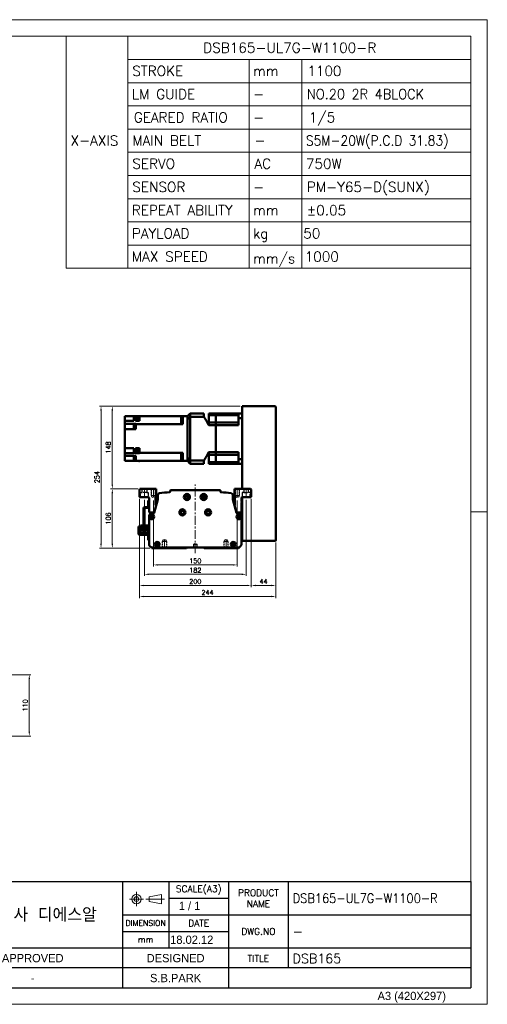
# Model space of a CAD drawing. Header units: millimetres. Extents: x 46547 to 49038, y 6223 to 10291.
# Tile 5 of 5: x 48202 to 49038, y 8529 to 10291. Entities that reach past the tile are written whole.
import ezdxf
from ezdxf.enums import TextEntityAlignment as Align

# ---------------------------------------------------------------- set-up
doc = ezdxf.new("R2010")
doc.units = ezdxf.units.MM
doc.header["$LTSCALE"] = 0.5
for name, pattern in [('CENTER', [50.8, 31.75, -6.35, 6.35, -6.35]), ('HIDDEN', [9.525, 6.35, -3.175]), ('HIDDENX2', [19.05, 12.7, -6.35])]:
    doc.linetypes.add(name, pattern=pattern)
doc.layers.get('0').update_dxf_attribs({"lineweight": 20})
for name, color, linetype, lineweight in [('1', 1, 'CENTER', 13), ('4', 4, 'Continuous', 13), ('외형선(ISO)', 7, 'Continuous', 50)]:
    doc.layers.add(name, color=color, linetype=linetype, lineweight=lineweight)
doc.layers.add('2', color=2, linetype='HIDDENX2')
doc.layers.add('3', color=3, linetype='Continuous')
doc.styles.add('ACISOGDT', font='amgdt.shx')
doc.styles.add('DSR TEXT', font='romans.shx', dxfattribs={"bigfont": 'whgtxt.shx'})
doc.styles.get("Standard").update_dxf_attribs({"font": 'romans.shx', "bigfont": 'whgtxt.shx'})
doc.dimstyles.new('DSR', dxfattribs={"dimscale": 2, "dimtxt": 3, "dimasz": 3, "dimexe": 0.5, "dimexo": 0.5, "dimgap": 0.5, "dimtad": 1, "dimdsep": 46, "dimtxsty": 'Standard', "dimcen": 2.5, "dimclrd": 4, "dimclre": 4, "dimclrt": 2, "dimadec": 0, "dimazin": 2, "dimtfac": 1, "dimtmove": 0, "dimatfit": 3, "dimfxl": 0, "dimlwd": -1, "dimlwe": -1, "dimarcsym": 0})

# ---------------------------------------------------------------- blocks, each defined once
blk = doc.blocks.new('A$C13F00394')
for p, q in [((109.11, 28.14), (105.34, 27.43)), ((105.34, 27.43), (105.34, 26.01)), ((109.11, 25.3), (109.11, 28.14)), ((-202.34, 25.67), (-191.42, 25.67)), ((-202.34, 25.3), (-191.42, 25.3)), ((105.34, 26.01), (109.11, 25.3))]:
    blk.add_line(p, q)
for radius in [1.42, 0.71]:
    blk.add_circle((101.56, 26.76), radius)
at = {"layer": '1'}
for p, q in [((103.69, 26.76), (99.44, 26.76)), ((101.56, 28.89), (101.56, 24.63)), ((104.41, 26.76), (110.04, 26.76))]:
    blk.add_line(p, q, dxfattribs=at)
at = {"layer": '3'}
for p, q in [((0, 32), (-207.68, 32)), ((0, 32), (202.32, 32)), ((0, 32), (0, 0)), ((43.43, 32), (43.43, 0)), ((97.32, 32), (97.32, 12)), ((111.32, 32), (111.32, 12)), ((129.32, 32), (129.32, 0)), ((147.32, 32), (147.32, 6)), ((202.32, 32), (202.32, 0)), ((0, 28), (25, 24)), ((43.43, 28), (0, 28)), ((25, 28), (25, 0)), ((34.7, 28), (34.7, 0)), ((111.32, 27), (129.32, 27)), ((43.43, 24), (0, 24)), ((97.32, 22), (202.32, 22)), ((43.43, 20), (0, 20)), ((43.43, 16), (0, 16)), ((97.32, 17), (129.32, 17)), ((0, 12), (129.32, 12)), ((97.32, 12), (97.32, 0)), ((129.32, 12), (202.32, 12)), ((43.43, 8), (0, 8)), ((97.32, 6), (43.43, 6)), ((129.32, 6), (97.32, 6)), ((202.32, 6), (129.32, 6)), ((43.43, 4), (0, 4)), ((0, 0), (202.32, 0))]:
    blk.add_line(p, q, dxfattribs=at)
at = {"color": 0, "style": 'DSR TEXT'}
for s, height, p in [('조립 치수 허용차', 2, (11.97, 29.02)), ('등급', 1.5, (20.77, 25.52)), ('정밀급', 1.5, (27.18, 25.37)), ('보통급', 1.3, (36.41, 25.38)), ('치수 구분', 1.5, (0.69, 24.78)), (' 0.5 초과 6 이하', 1.6, (0.56, 21.19)), (' 6 초과 30 이하', 1.6, (0.49, 17.19)), (' 30 초과 120 이하', 1.6, (0.49, 13.19)), (' 120 초과 315 이하', 1.6, (0.49, 9.19)), (' 315 초과 1000 이하', 1.6, (0.49, 5.19)), (' 1000 초과 2000 이하', 1.6, (0.49, 1.19))]:
    blk.add_text(s, height=height, dxfattribs=at).set_placement(p)
at = {"color": 7, "style": 'ACISOGDT'}
for s, p in [('APPROVED', (70.28, 8.93)), ('DESIGNED', (113.35, 8.93))]:
    blk.add_text(s, height=2.5, dxfattribs=at).set_placement(p, align=Align.MIDDLE_CENTER)
at = {"color": 7, "attachment_point": 5, "style": 'DSR TEXT'}
for s, insert, char_height in [('SCALE(A3)', (120.32, 29.5), 2), ('PRODUCT\\PNAME', (138.32, 27), 2), ('주식회사 디에스알', (70.37, 22), 4.2), ('DIMENSION', (104.32, 19.5), 1.7), ('DATE', (120.32, 19.5), 2), ('DWG.NO', (138.32, 17), 2), ('mm', (104.32, 14.5), 1.8), ('TITLE', (138.32, 8.83), 2)]:
    blk.add_mtext(s, dxfattribs=dict(at, insert=insert, char_height=char_height))
at = {"color": 0, "char_height": 1.6, "attachment_point": 5, "style": 'DSR TEXT'}
for s, insert in [('%%P0.05', (29.85, 22)), ('%%P0.1', (39.07, 22)), ('%%P0.1', (29.85, 18)), ('%%P0.2', (39.07, 18)), ('%%P0.15', (29.85, 14)), ('%%P0.3', (39.07, 14)), ('%%P0.2', (29.85, 10)), ('%%P0.5', (39.07, 10)), ('%%P0.3', (29.85, 6)), ('%%P0.8', (39.07, 6)), ('%%P0.5', (29.85, 2)), ('%%P1.2', (39.07, 2))]:
    blk.add_mtext(s, dxfattribs=dict(at, insert=insert))
at = {"layer": '4', "color": 0, "style": 'DSR TEXT'}
blk.add_text('NOTE', height=3, dxfattribs=at).set_placement((-202.39, 26.38))
blk = doc.blocks.new('A$C1C1952E1')
for p, q in [((293, 292), (293, 222)), ((311.67, 292), (311.67, 222)), ((311.67, 285), (415, 285)), ((348.18, 285), (348.18, 222)), ((364.13, 285), (364.13, 222)), ((311.67, 278), (415, 278)), ((311.67, 271), (415, 271)), ((311.67, 264), (415, 264)), ((311.67, 257), (415, 257)), ((311.67, 250), (415, 250)), ((311.67, 243), (415, 243)), ((311.67, 236), (415, 236)), ((311.67, 229), (415, 229)), ((293, 222), (415, 222))]:
    blk.add_line(p, q)
at = {"color": 1}
blk.add_lwpolyline([(0, 0), (420, 0), (420, 297), (0, 297)], close=True, dxfattribs=at)
at = {"color": 3}
blk.add_lwpolyline([(5, 5), (415, 5), (415, 292), (5, 292)], close=True, dxfattribs=at)
at = {"color": 7, "style": 'ACISOGDT'}
blk.add_text('A3 (420X297)', height=2.5, dxfattribs=at).set_placement((386.91, 1.28))
blk = doc.blocks.new('*D112')
at = {"color": 1, "linetype": 'ByBlock'}
for p, q in [((48160.8, 9118.8), (48222, 9118.8)), ((48219, 9111), (48219, 9016.6)), ((48160.8, 9008.8), (48222, 9008.8))]:
    blk.add_line(p, q, dxfattribs=at)
at = {"color": 1}
for points in [[(48217.7, 9111), (48220.3, 9111), (48219, 9118.8)], [(48217.7, 9016.6), (48220.3, 9016.6), (48219, 9008.8)]]:
    blk.add_solid(points, dxfattribs=at)
at = {"layer": 'Defpoints', "color": 0}
for p in [(48157.2, 9118.8), (48157.2, 9008.8), (48219, 9008.8)]:
    blk.add_point(p, dxfattribs=at)
at = {"color": 3, "insert": (48211.8, 9063.8), "char_height": 8.4, "attachment_point": 5, "rotation": 90, "style": 'DSR TEXT'}
blk.add_mtext('110', dxfattribs=at)
blk = doc.blocks.new('*D117')
at = {"color": 1, "linetype": 'ByBlock'}
for p, q in [((48440.9, 9430.5), (48440.9, 9312.2)), ((48590.9, 9430.5), (48590.9, 9312.2)), ((48448.7, 9315.2), (48583.1, 9315.2))]:
    blk.add_line(p, q, dxfattribs=at)
at = {"color": 1}
for points in [[(48448.7, 9316.5), (48448.7, 9313.9), (48440.9, 9315.2)], [(48583.1, 9316.5), (48583.1, 9313.9), (48590.9, 9315.2)]]:
    blk.add_solid(points, dxfattribs=at)
at = {"layer": 'Defpoints', "color": 0}
for p in [(48440.9, 9434.1), (48590.9, 9434.1), (48590.9, 9315.2)]:
    blk.add_point(p, dxfattribs=at)
at = {"color": 3, "insert": (48515.9, 9322.4), "char_height": 8.4, "attachment_point": 5, "style": 'DSR TEXT'}
blk.add_mtext('150', dxfattribs=at)
blk = doc.blocks.new('*D118')
at = {"color": 1, "linetype": 'ByBlock'}
for p, q in [((48424.9, 9431.6), (48424.9, 9295.4)), ((48606.9, 9431.6), (48606.9, 9295.4)), ((48432.7, 9298.4), (48599.1, 9298.4))]:
    blk.add_line(p, q, dxfattribs=at)
at = {"color": 1}
for points in [[(48432.7, 9299.7), (48432.7, 9297.1), (48424.9, 9298.4)], [(48599.1, 9299.7), (48599.1, 9297.1), (48606.9, 9298.4)]]:
    blk.add_solid(points, dxfattribs=at)
at = {"layer": 'Defpoints', "color": 0}
for p in [(48424.9, 9435.2), (48606.9, 9435.2), (48606.9, 9298.4)]:
    blk.add_point(p, dxfattribs=at)
at = {"color": 3, "insert": (48515.9, 9305.6), "char_height": 8.4, "attachment_point": 5, "style": 'DSR TEXT'}
blk.add_mtext('182', dxfattribs=at)
blk = doc.blocks.new('*D119')
at = {"color": 1, "linetype": 'ByBlock'}
for p, q in [((48415.9, 9433.6), (48415.9, 9275.4)), ((48615.9, 9433.6), (48615.9, 9275.4)), ((48423.7, 9278.4), (48608.1, 9278.4))]:
    blk.add_line(p, q, dxfattribs=at)
at = {"color": 1}
for points in [[(48423.7, 9279.7), (48423.7, 9277.1), (48415.9, 9278.4)], [(48608.1, 9279.7), (48608.1, 9277.1), (48615.9, 9278.4)]]:
    blk.add_solid(points, dxfattribs=at)
at = {"layer": 'Defpoints', "color": 0}
for p in [(48415.9, 9437.2), (48615.9, 9437.2), (48615.9, 9278.4)]:
    blk.add_point(p, dxfattribs=at)
at = {"color": 3, "insert": (48515.9, 9285.6), "char_height": 8.4, "attachment_point": 5, "style": 'DSR TEXT'}
blk.add_mtext('200', dxfattribs=at)
blk = doc.blocks.new('*D120')
at = {"color": 1, "linetype": 'ByBlock'}
for p, q in [((48615.9, 9433.6), (48615.9, 9275.4)), ((48659.9, 9355.6), (48659.9, 9275.4)), ((48623.7, 9278.4), (48652.1, 9278.4))]:
    blk.add_line(p, q, dxfattribs=at)
at = {"color": 1}
for points in [[(48623.7, 9279.7), (48623.7, 9277.1), (48615.9, 9278.4)], [(48652.1, 9279.7), (48652.1, 9277.1), (48659.9, 9278.4)]]:
    blk.add_solid(points, dxfattribs=at)
at = {"layer": 'Defpoints', "color": 0}
for p in [(48615.9, 9437.2), (48659.9, 9359.2), (48659.9, 9278.4)]:
    blk.add_point(p, dxfattribs=at)
at = {"color": 3, "insert": (48637.9, 9285.6), "char_height": 8.4, "attachment_point": 5, "style": 'DSR TEXT'}
blk.add_mtext('44', dxfattribs=at)
blk = doc.blocks.new('*D121')
at = {"color": 1, "linetype": 'ByBlock'}
for p, q in [((48415.9, 9433.6), (48415.9, 9255.7)), ((48659.9, 9355.6), (48659.9, 9255.7)), ((48423.7, 9258.7), (48652.1, 9258.7))]:
    blk.add_line(p, q, dxfattribs=at)
at = {"color": 1}
for points in [[(48423.7, 9260), (48423.7, 9257.4), (48415.9, 9258.7)], [(48652.1, 9260), (48652.1, 9257.4), (48659.9, 9258.7)]]:
    blk.add_solid(points, dxfattribs=at)
at = {"layer": 'Defpoints', "color": 0}
for p in [(48415.9, 9437.2), (48659.9, 9359.2), (48659.9, 9258.7)]:
    blk.add_point(p, dxfattribs=at)
at = {"color": 3, "insert": (48537.9, 9265.9), "char_height": 8.4, "attachment_point": 5, "style": 'DSR TEXT'}
blk.add_mtext('244', dxfattribs=at)
blk = doc.blocks.new('*D122')
at = {"color": 1, "linetype": 'ByBlock'}
for p, q in [((48413.3, 9451.2), (48364.5, 9451.2)), ((48367.5, 9443.4), (48367.5, 9353)), ((48434.8, 9345.2), (48364.5, 9345.2))]:
    blk.add_line(p, q, dxfattribs=at)
at = {"color": 1}
for points in [[(48366.2, 9443.4), (48368.8, 9443.4), (48367.5, 9451.2)], [(48366.2, 9353), (48368.8, 9353), (48367.5, 9345.2)]]:
    blk.add_solid(points, dxfattribs=at)
at = {"layer": 'Defpoints', "color": 0}
for p in [(48416.9, 9451.2), (48367.5, 9345.2), (48438.4, 9345.2)]:
    blk.add_point(p, dxfattribs=at)
at = {"color": 3, "insert": (48360.3, 9398.2), "char_height": 8.4, "attachment_point": 5, "rotation": 90, "style": 'DSR TEXT'}
blk.add_mtext('106', dxfattribs=at)
blk = doc.blocks.new('*D123')
at = {"color": 1, "linetype": 'ByBlock'}
for p, q in [((48596.3, 9599.2), (48364.5, 9599.2)), ((48367.5, 9459), (48367.5, 9591.4)), ((48413.3, 9451.2), (48364.5, 9451.2))]:
    blk.add_line(p, q, dxfattribs=at)
at = {"color": 1}
for points in [[(48366.2, 9591.4), (48368.8, 9591.4), (48367.5, 9599.2)], [(48366.2, 9459), (48368.8, 9459), (48367.5, 9451.2)]]:
    blk.add_solid(points, dxfattribs=at)
at = {"layer": 'Defpoints', "color": 0}
for p in [(48367.5, 9599.2), (48599.9, 9599.2), (48416.9, 9451.2)]:
    blk.add_point(p, dxfattribs=at)
at = {"color": 3, "insert": (48360.3, 9525.2), "char_height": 8.4, "attachment_point": 5, "rotation": 90, "style": 'DSR TEXT'}
blk.add_mtext('148', dxfattribs=at)
blk = doc.blocks.new('*D124')
at = {"color": 1, "linetype": 'ByBlock'}
for p, q in [((48596.3, 9599.2), (48344.3, 9599.2)), ((48347.3, 9591.4), (48347.3, 9353)), ((48434.8, 9345.2), (48344.3, 9345.2))]:
    blk.add_line(p, q, dxfattribs=at)
at = {"color": 1}
for points in [[(48346, 9591.4), (48348.6, 9591.4), (48347.3, 9599.2)], [(48346, 9353), (48348.6, 9353), (48347.3, 9345.2)]]:
    blk.add_solid(points, dxfattribs=at)
at = {"layer": 'Defpoints', "color": 0}
for p in [(48599.9, 9599.2), (48347.3, 9345.2), (48438.4, 9345.2)]:
    blk.add_point(p, dxfattribs=at)
at = {"color": 3, "insert": (48340.1, 9472.2), "char_height": 8.4, "attachment_point": 5, "rotation": 90, "style": 'DSR TEXT'}
blk.add_mtext('254', dxfattribs=at)

msp = doc.modelspace()

# ---------------------------------------------------------------- linework, layer by layer
at = {"color": 2, "linetype": 'HIDDEN'}
for p, q in [((48436.8889, 9451.20272), (48436.8889, 9439.20272)), ((48437.4889, 9450.60272), (48436.8889, 9451.20272)), ((48444.2889, 9450.60272), (48437.4889, 9450.60272)), ((48437.4889, 9450.60272), (48437.4889, 9437.20272)), ((48444.2889, 9450.60272), (48444.8889, 9451.20272)), ((48444.2889, 9450.60272), (48444.2889, 9437.20272)), ((48444.8889, 9451.20272), (48444.8889, 9439.20272)), ((48586.8889, 9451.20272), (48586.8889, 9439.20272)), ((48587.4889, 9450.60272), (48586.8889, 9451.20272)), ((48594.2889, 9450.60272), (48587.4889, 9450.60272)), ((48587.4889, 9450.60272), (48587.4889, 9437.20272)), ((48594.2889, 9450.60272), (48594.8889, 9451.20272)), ((48594.2889, 9450.60272), (48594.2889, 9437.20272)), ((48594.8889, 9451.20272), (48594.8889, 9439.20272)), ((48444.8889, 9439.20272), (48436.8889, 9439.20272)), ((48436.8889, 9439.20272), (48437.4889, 9438.16349)), ((48444.2889, 9437.20272), (48437.4889, 9437.20272)), ((48437.4889, 9437.20272), (48440.8889, 9435.23973)), ((48444.2889, 9437.20272), (48440.8889, 9435.23973)), ((48444.8889, 9439.20272), (48444.2889, 9438.16349)), ((48594.8889, 9439.20272), (48586.8889, 9439.20272)), ((48586.8889, 9439.20272), (48587.4889, 9438.16349)), ((48594.2889, 9437.20272), (48587.4889, 9437.20272)), ((48587.4889, 9437.20272), (48590.8889, 9435.23973)), ((48594.2889, 9437.20272), (48590.8889, 9435.23973)), ((48594.8889, 9439.20272), (48594.2889, 9438.16349)), ((48456.8889, 9357.20272), (48457.4889, 9358.24195)), ((48456.8889, 9357.20272), (48464.8889, 9357.20272)), ((48456.8889, 9345.20272), (48456.8889, 9357.20272)), ((48457.4889, 9359.20272), (48460.8889, 9361.16572)), ((48457.4889, 9359.20272), (48464.2889, 9359.20272)), ((48457.4889, 9345.80272), (48457.4889, 9359.20272)), ((48464.2889, 9359.20272), (48460.8889, 9361.16572)), ((48464.2889, 9345.80272), (48464.2889, 9359.20272)), ((48464.8889, 9357.20272), (48464.2889, 9358.24195)), ((48464.8889, 9345.20272), (48464.8889, 9357.20272)), ((48566.8889, 9357.20272), (48567.4889, 9358.24195)), ((48574.8889, 9357.20272), (48566.8889, 9357.20272)), ((48566.8889, 9345.20272), (48566.8889, 9357.20272)), ((48567.4889, 9359.20272), (48570.8889, 9361.16572)), ((48574.2889, 9359.20272), (48567.4889, 9359.20272)), ((48567.4889, 9345.80272), (48567.4889, 9359.20272)), ((48574.2889, 9359.20272), (48570.8889, 9361.16572)), ((48574.2889, 9345.80272), (48574.2889, 9359.20272)), ((48574.8889, 9357.20272), (48574.2889, 9358.24195)), ((48574.8889, 9345.20272), (48574.8889, 9357.20272)), ((48457.4889, 9345.80272), (48456.8889, 9345.20272)), ((48457.4889, 9345.80272), (48464.2889, 9345.80272)), ((48464.2889, 9345.80272), (48464.8889, 9345.20272)), ((48567.4889, 9345.80272), (48566.8889, 9345.20272)), ((48574.2889, 9345.80272), (48567.4889, 9345.80272)), ((48574.2889, 9345.80272), (48574.8889, 9345.20272))]:
    msp.add_line(p, q, dxfattribs=at)
at = {"color": 1, "linetype": 'CENTER'}
for p, q in [((48440.8889, 9452.63827), (48440.8889, 9434.07356)), ((48590.8889, 9452.63827), (48590.8889, 9434.07356)), ((48460.8889, 9343.76718), (48460.8889, 9362.33188)), ((48570.8889, 9343.76718), (48570.8889, 9362.33188))]:
    msp.add_line(p, q, dxfattribs=at)
at = {"color": 1}
msp.add_line((49038.06932, 9409.88267), (49008.40982, 9409.88267), dxfattribs=at)
at = {"layer": '1'}
for p, q in [((48424.8889, 9435.20272), (48424.8889, 9452.20272)), ((48515.8889, 9336.20272), (48515.8889, 9459.20272)), ((48606.8889, 9435.20272), (48606.8889, 9452.20272))]:
    msp.add_line(p, q, dxfattribs=at)
at = {"layer": '2'}
for p, q in [((48417.8889, 9444.70272), (48420.6389, 9444.70272)), ((48417.8889, 9436.20272), (48417.8889, 9444.70272)), ((48420.6389, 9444.70272), (48420.6389, 9451.20272)), ((48429.1389, 9444.70272), (48420.6389, 9444.70272)), ((48429.1389, 9451.20272), (48429.1389, 9444.70272)), ((48429.1389, 9444.70272), (48431.8889, 9444.70272)), ((48431.8889, 9444.70272), (48431.8889, 9436.20272)), ((48602.6389, 9444.70272), (48599.8889, 9444.70272)), ((48599.8889, 9444.70272), (48599.8889, 9436.20272)), ((48602.6389, 9451.20272), (48602.6389, 9444.70272)), ((48602.6389, 9444.70272), (48611.1389, 9444.70272)), ((48611.1389, 9444.70272), (48611.1389, 9451.20272)), ((48613.8889, 9444.70272), (48611.1389, 9444.70272)), ((48613.8889, 9436.20272), (48613.8889, 9444.70272)), ((48513.3889, 9352.20272), (48515.8889, 9353.70488)), ((48513.3889, 9346.20272), (48513.3889, 9352.20272)), ((48513.3889, 9352.20272), (48518.3889, 9352.20272)), ((48515.8889, 9353.70488), (48518.3889, 9352.20272)), ((48518.3889, 9352.20272), (48518.3889, 9346.20272))]:
    msp.add_line(p, q, dxfattribs=at)
at = {"layer": '3'}
for p in [(49008.40982, 8748.47582), (47808.28287, 8558.65502)]:
    msp.add_line(p, (49008.40982, 8558.65502), dxfattribs=at)
at = {"layer": '외형선(ISO)'}
for p, q in [((48501.8889, 9581.20272), (48506.8889, 9586.20272)), ((48506.8889, 9580.20532), (48506.8889, 9586.20272)), ((48531.3389, 9586.20272), (48506.8889, 9586.20272)), ((48531.3389, 9586.20272), (48531.3389, 9580.20532)), ((48539.8889, 9586.20272), (48539.8889, 9583.25494)), ((48552.8889, 9586.20272), (48539.8889, 9586.20272)), ((48552.8889, 9586.20272), (48592.8889, 9586.20272)), ((48552.8889, 9583.25494), (48552.8889, 9586.20272)), ((48552.8889, 9586.20272), (48552.8889, 9583.25494)), ((48592.8889, 9586.20272), (48592.8889, 9577.79507)), ((48599.8889, 9586.20272), (48592.8889, 9586.20272)), ((48658.8889, 9599.20272), (48599.8889, 9599.20272)), ((48599.8889, 9598.20272), (48599.8889, 9599.20272)), ((48599.8889, 9451.20272), (48599.8889, 9598.20272)), ((48659.8889, 9359.20272), (48659.8889, 9598.20272)), ((48389.8889, 9581.20272), (48405.8889, 9581.20272)), ((48389.8889, 9576.80272), (48389.8889, 9581.20272)), ((48389.8889, 9576.80272), (48389.8889, 9572.80272)), ((48405.8889, 9572.80272), (48389.8889, 9572.80272)), ((48389.8889, 9572.64657), (48389.8889, 9572.80272)), ((48389.8889, 9572.64657), (48389.8889, 9567.56983)), ((48409.3889, 9567.56983), (48389.8889, 9567.56983)), ((48389.8889, 9562.40272), (48389.8889, 9567.56983)), ((48408.8889, 9581.20272), (48405.8889, 9581.20272)), ((48405.8889, 9572.80272), (48405.8889, 9581.20272)), ((48413.8889, 9581.20272), (48408.8889, 9581.20272)), ((48408.8889, 9581.20272), (48408.8889, 9572.80272)), ((48413.8889, 9572.80272), (48408.8889, 9572.80272)), ((48409.3889, 9567.56983), (48409.3889, 9567.53539)), ((48409.3889, 9566.86891), (48409.3889, 9567.53539)), ((48490.8889, 9566.86891), (48409.3889, 9566.86891)), ((48409.3889, 9566.86891), (48409.3889, 9557.90272)), ((48412.2889, 9574.12262), (48412.2889, 9581.12262)), ((48414.8889, 9581.12262), (48412.2889, 9581.12262)), ((48414.8889, 9574.12262), (48412.2889, 9574.12262)), ((48413.8889, 9581.20272), (48414.8889, 9581.20272)), ((48413.8889, 9581.20272), (48413.8889, 9581.12262)), ((48413.8889, 9572.80272), (48413.8889, 9574.12262)), ((48413.8889, 9572.80272), (48413.8889, 9572.76366)), ((48413.8889, 9572.76366), (48415.8889, 9572.76366)), ((48414.8889, 9573.82262), (48414.8889, 9581.42262)), ((48415.8889, 9581.42262), (48414.8889, 9581.42262)), ((48415.8889, 9573.82262), (48414.8889, 9573.82262)), ((48415.8889, 9581.42262), (48415.8889, 9581.20272)), ((48415.8889, 9581.20272), (48490.8889, 9581.20272)), ((48415.8889, 9572.76366), (48415.8889, 9581.20272)), ((48490.8889, 9581.20272), (48490.8889, 9572.64657)), ((48493.8889, 9581.20272), (48490.8889, 9581.20272)), ((48493.8889, 9576.06701), (48490.8889, 9576.06701)), ((48490.8889, 9567.53539), (48490.8889, 9572.64657)), ((48490.8889, 9567.53539), (48490.8889, 9566.86891)), ((48493.8889, 9567.27961), (48490.8889, 9567.27961)), ((48490.8889, 9566.86891), (48490.8889, 9566.86029)), ((48493.8889, 9566.86029), (48490.8889, 9566.86029)), ((48493.8889, 9581.20272), (48501.8889, 9581.20272)), ((48493.8889, 9574.20272), (48493.8889, 9581.20272)), ((48493.8889, 9566.86029), (48493.8889, 9574.20272)), ((48501.8889, 9581.20272), (48501.8889, 9581.11463)), ((48501.8889, 9581.11463), (48501.8889, 9575.30975)), ((48501.8889, 9575.30975), (48501.8889, 9575.2064)), ((48501.8889, 9575.2064), (48501.8889, 9507.19905)), ((48501.8889, 9574.20272), (48501.8889, 9508.20272)), ((48531.3389, 9580.20532), (48506.8889, 9580.20532)), ((48506.8889, 9502.20013), (48506.8889, 9580.20532)), ((48539.8889, 9570.05772), (48539.8889, 9583.25494)), ((48552.8889, 9583.25494), (48539.8889, 9583.25494)), ((48539.8889, 9570.05772), (48539.8889, 9565.20272)), ((48552.8889, 9570.05772), (48539.8889, 9570.05772)), ((48592.8889, 9583.25494), (48552.8889, 9583.25494)), ((48552.8889, 9576.55772), (48552.8889, 9583.25494)), ((48552.8889, 9576.55772), (48552.8889, 9583.25494)), ((48552.8889, 9570.05772), (48552.8889, 9576.55772)), ((48552.8889, 9570.05772), (48552.8889, 9576.55772)), ((48552.8889, 9565.20272), (48552.8889, 9570.05772)), ((48592.8889, 9570.05772), (48552.8889, 9570.05772)), ((48552.8889, 9570.05772), (48552.8889, 9565.20272)), ((48592.8889, 9565.20272), (48592.8889, 9577.79507)), ((48599.8889, 9577.79507), (48592.8889, 9577.79507)), ((48389.8889, 9562.40272), (48389.8889, 9557.90272)), ((48409.3889, 9557.90272), (48389.8889, 9557.90272)), ((48389.8889, 9524.00272), (48389.8889, 9557.90272)), ((48406.1889, 9559.6513), (48406.1889, 9565.1513)), ((48406.1889, 9565.1513), (48408.1889, 9565.1513)), ((48406.1889, 9559.6513), (48408.1889, 9559.6513)), ((48408.1889, 9559.4513), (48408.1889, 9565.3513)), ((48408.1889, 9565.3513), (48408.8889, 9565.3513)), ((48408.1889, 9559.4513), (48408.8889, 9559.4513)), ((48408.8889, 9559.4013), (48408.8889, 9565.4013)), ((48408.8889, 9565.4013), (48409.3889, 9565.4013)), ((48408.8889, 9559.4013), (48409.3889, 9559.4013)), ((48552.8889, 9565.20272), (48539.8889, 9565.20272)), ((48552.8889, 9517.20272), (48552.8889, 9565.20272)), ((48552.8889, 9565.20272), (48592.8889, 9565.20272)), ((48552.8889, 9517.20272), (48552.8889, 9565.20272)), ((48389.8889, 9524.00272), (48405.8889, 9524.00272)), ((48389.8889, 9524.00272), (48389.8889, 9520.00272)), ((48389.8889, 9514.88078), (48389.8889, 9520.00272)), ((48405.8889, 9514.88078), (48389.8889, 9514.88078)), ((48389.8889, 9514.87005), (48389.8889, 9514.88078)), ((48389.8889, 9514.87005), (48389.8889, 9510.10272)), ((48405.8889, 9524.00272), (48405.8889, 9515.53654)), ((48408.8889, 9515.53654), (48405.8889, 9515.53654)), ((48405.8889, 9514.88078), (48405.8889, 9515.53654)), ((48408.8889, 9524.00272), (48408.8889, 9515.53654)), ((48413.8889, 9524.00272), (48408.8889, 9524.00272)), ((48408.8889, 9515.53654), (48408.8889, 9514.88078)), ((48413.8889, 9514.88078), (48408.8889, 9514.88078)), ((48412.2889, 9515.99211), (48412.2889, 9522.99211)), ((48414.8889, 9522.99211), (48412.2889, 9522.99211)), ((48414.8889, 9515.99211), (48412.2889, 9515.99211)), ((48413.8889, 9524.00415), (48413.8889, 9524.00272)), ((48413.8889, 9524.00415), (48415.8889, 9524.00415)), ((48413.8889, 9522.99211), (48413.8889, 9524.00272)), ((48413.8889, 9515.99211), (48413.8889, 9514.88078)), ((48413.8889, 9514.88078), (48413.8889, 9514.87809)), ((48415.8889, 9514.87809), (48413.8889, 9514.87809)), ((48414.8889, 9515.69211), (48414.8889, 9523.29211)), ((48415.8889, 9523.29211), (48414.8889, 9523.29211)), ((48415.8889, 9515.69211), (48414.8889, 9515.69211)), ((48415.8889, 9520.76603), (48415.8889, 9524.00415)), ((48415.8889, 9520.76603), (48415.8889, 9518.21818)), ((48415.8889, 9515.53654), (48415.8889, 9518.21818)), ((48490.8889, 9515.53654), (48415.8889, 9515.53654)), ((48415.8889, 9514.87809), (48415.8889, 9515.53654)), ((48490.8889, 9515.54515), (48490.8889, 9515.53654)), ((48490.8889, 9515.54515), (48493.8889, 9515.54515)), ((48490.8889, 9515.53654), (48490.8889, 9514.87005)), ((48490.8889, 9515.12584), (48493.8889, 9515.12584)), ((48490.8889, 9509.75888), (48490.8889, 9514.87005)), ((48493.8889, 9508.20272), (48493.8889, 9515.54515)), ((48539.8889, 9517.20272), (48539.8889, 9512.34772)), ((48552.8889, 9517.20272), (48539.8889, 9517.20272)), ((48552.8889, 9512.34772), (48552.8889, 9517.20272)), ((48552.8889, 9517.20272), (48592.8889, 9517.20272)), ((48552.8889, 9517.20272), (48552.8889, 9512.34772)), ((48592.8889, 9504.61038), (48592.8889, 9517.20272)), ((48409.3889, 9510.10272), (48389.8889, 9510.10272)), ((48389.8889, 9510.10272), (48389.8889, 9505.60272)), ((48389.8889, 9501.20272), (48389.8889, 9505.60272)), ((48409.3889, 9501.20272), (48389.8889, 9501.20272)), ((48406.1889, 9502.89178), (48406.1889, 9508.39178)), ((48406.1889, 9508.39178), (48408.1889, 9508.39178)), ((48406.1889, 9502.89178), (48408.1889, 9502.89178)), ((48408.1889, 9502.69178), (48408.1889, 9508.59178)), ((48408.1889, 9508.59178), (48408.8889, 9508.59178)), ((48408.1889, 9502.69178), (48408.8889, 9502.69178)), ((48408.8889, 9502.64178), (48408.8889, 9508.64178)), ((48408.8889, 9508.64178), (48409.3889, 9508.64178)), ((48408.8889, 9502.64178), (48409.3889, 9502.64178)), ((48409.3889, 9510.10272), (48409.3889, 9509.75888)), ((48409.3889, 9501.20272), (48409.3889, 9509.75888)), ((48490.8889, 9501.20272), (48409.3889, 9501.20272)), ((48414.8889, 9500.98282), (48414.8889, 9501.20272)), ((48415.8889, 9500.98282), (48414.8889, 9500.98282)), ((48415.8889, 9501.20272), (48415.8889, 9500.98282)), ((48490.8889, 9509.75888), (48490.8889, 9501.20272)), ((48490.8889, 9506.33844), (48493.8889, 9506.33844)), ((48490.8889, 9501.20272), (48493.8889, 9501.20272)), ((48493.8889, 9501.20272), (48493.8889, 9508.20272)), ((48493.8889, 9501.20272), (48501.8889, 9501.20272)), ((48501.8889, 9507.09569), (48501.8889, 9507.19905)), ((48501.8889, 9507.09569), (48501.8889, 9501.29082)), ((48501.8889, 9501.20272), (48501.8889, 9501.29082)), ((48506.8889, 9496.20272), (48501.8889, 9501.20272)), ((48506.8889, 9496.20272), (48506.8889, 9502.20013)), ((48531.3389, 9502.20013), (48506.8889, 9502.20013)), ((48531.3389, 9496.20272), (48506.8889, 9496.20272)), ((48531.3389, 9502.20013), (48531.3389, 9496.20272)), ((48539.8889, 9512.34772), (48539.8889, 9499.15051)), ((48552.8889, 9512.34772), (48539.8889, 9512.34772)), ((48539.8889, 9499.15051), (48539.8889, 9496.20272)), ((48552.8889, 9499.15051), (48539.8889, 9499.15051)), ((48552.8889, 9496.20272), (48539.8889, 9496.20272)), ((48552.8889, 9505.84772), (48552.8889, 9512.34772)), ((48592.8889, 9512.34772), (48552.8889, 9512.34772)), ((48552.8889, 9505.84772), (48552.8889, 9512.34772)), ((48552.8889, 9499.15051), (48552.8889, 9505.84772)), ((48552.8889, 9499.15051), (48552.8889, 9505.84772)), ((48552.8889, 9496.20272), (48552.8889, 9499.15051)), ((48592.8889, 9499.15051), (48552.8889, 9499.15051)), ((48552.8889, 9499.15051), (48552.8889, 9496.20272)), ((48552.8889, 9496.20272), (48592.8889, 9496.20272)), ((48592.8889, 9504.61038), (48592.8889, 9496.20272)), ((48599.8889, 9504.61038), (48592.8889, 9504.61038)), ((48599.8889, 9496.20272), (48592.8889, 9496.20272)), ((48416.8889, 9451.20272), (48415.8889, 9450.20272)), ((48415.8889, 9450.20272), (48415.8889, 9437.20272)), ((48445.8889, 9451.20272), (48416.8889, 9451.20272)), ((48445.8889, 9436.52726), (48445.8889, 9451.20272)), ((48470.66149, 9447.20272), (48470.66149, 9445.69001)), ((48559.11631, 9449.20272), (48472.66149, 9449.20272)), ((48561.11631, 9445.69001), (48561.11631, 9447.20272)), ((48585.8889, 9451.20272), (48585.8889, 9436.52726)), ((48614.8889, 9451.20272), (48585.8889, 9451.20272)), ((48615.8889, 9450.20272), (48614.8889, 9451.20272)), ((48615.8889, 9437.20272), (48615.8889, 9450.20272)), ((48415.8889, 9437.20272), (48416.8889, 9436.20272)), ((48416.8889, 9436.20272), (48432.3889, 9436.20272)), ((48431.7889, 9430.20272), (48431.7889, 9418.80272)), ((48433.3889, 9430.20272), (48431.7889, 9430.20272)), ((48433.3889, 9435.20272), (48433.3889, 9428.70272)), ((48433.3889, 9428.70272), (48433.8889, 9428.20272)), ((48433.3889, 9427.70272), (48433.3889, 9428.70272)), ((48433.8889, 9428.20272), (48433.3889, 9427.70272)), ((48433.3889, 9427.70272), (48433.3889, 9426.70272)), ((48433.3889, 9426.70272), (48433.8889, 9426.20272)), ((48433.3889, 9425.70272), (48433.3889, 9426.70272)), ((48433.8889, 9426.20272), (48433.3889, 9425.70272)), ((48433.3889, 9425.70272), (48433.3889, 9424.70272)), ((48448.82225, 9432.52942), (48442.12854, 9408.12579)), ((48444.8889, 9422.20272), (48444.8889, 9433.52726)), ((48448.8889, 9440.66585), (48448.8889, 9432.8884)), ((48582.8889, 9432.8884), (48582.8889, 9440.66585)), ((48589.64926, 9408.12579), (48582.95556, 9432.52942)), ((48586.8889, 9429.20272), (48583.86804, 9429.20272)), ((48586.8889, 9433.52726), (48586.8889, 9422.20272)), ((48597.8889, 9428.20272), (48598.3889, 9428.70272)), ((48598.3889, 9427.70272), (48597.8889, 9428.20272)), ((48597.8889, 9426.20272), (48598.3889, 9426.70272)), ((48598.3889, 9425.70272), (48597.8889, 9426.20272)), ((48598.3889, 9428.70272), (48598.3889, 9435.20272)), ((48598.3889, 9426.70272), (48598.3889, 9427.70272)), ((48598.3889, 9424.70272), (48598.3889, 9425.70272)), ((48599.3889, 9436.20272), (48614.8889, 9436.20272)), ((48599.8889, 9359.20272), (48599.8889, 9436.20272)), ((48614.8889, 9436.20272), (48615.8889, 9437.20272)), ((48423.3889, 9381.20272), (48423.3889, 9416.70272)), ((48424.9889, 9416.70272), (48424.9889, 9381.20272)), ((48425.4889, 9418.80272), (48431.2889, 9418.80272)), ((48431.2889, 9417.20272), (48425.4889, 9417.20272)), ((48431.7889, 9418.80272), (48433.32851, 9418.80272)), ((48433.3889, 9424.70272), (48433.8889, 9424.20272)), ((48433.3889, 9423.70272), (48433.3889, 9424.70272)), ((48433.8889, 9424.20272), (48433.3889, 9423.70272)), ((48433.3889, 9423.70272), (48433.3889, 9410.20272)), ((48434.3889, 9409.20272), (48440.8889, 9409.20272)), ((48590.8889, 9409.20272), (48597.3889, 9409.20272)), ((48597.8889, 9424.20272), (48598.3889, 9424.70272)), ((48598.3889, 9423.70272), (48597.8889, 9424.20272)), ((48598.3889, 9410.20272), (48598.3889, 9423.70272)), ((48433.3889, 9403.20272), (48433.3889, 9351.44536)), ((48439.3285, 9406.20272), (48436.3889, 9406.20272)), ((48595.3889, 9406.20272), (48592.4493, 9406.20272)), ((48598.3889, 9351.44537), (48598.3889, 9403.20272)), ((48414.38894, 9381.20292), (48414.38892, 9371.20292)), ((48414.38894, 9381.20292), (48414.38895, 9384.20292)), ((48415.98895, 9384.20292), (48414.38895, 9384.20292)), ((48415.98892, 9371.30292), (48415.98894, 9381.20292)), ((48415.98895, 9384.20292), (48415.98894, 9381.20292)), ((48417.68893, 9385.70291), (48417.68891, 9373.30291)), ((48417.68891, 9370.80291), (48417.68891, 9373.30291)), ((48419.68891, 9373.30291), (48417.68891, 9373.30291)), ((48421.38893, 9385.70291), (48417.68893, 9385.70291)), ((48429.08891, 9373.30289), (48419.68891, 9373.30291)), ((48421.38892, 9376.30291), (48421.38893, 9385.70291)), ((48421.38892, 9377.30291), (48427.38892, 9377.3029)), ((48427.38892, 9377.0029), (48421.38892, 9377.00291)), ((48421.38892, 9376.30291), (48427.38892, 9376.3029)), ((48424.9889, 9381.20272), (48423.3889, 9381.20272)), ((48427.38893, 9385.7029), (48427.38892, 9376.3029)), ((48431.08893, 9385.70289), (48427.38893, 9385.7029)), ((48431.08891, 9373.30289), (48429.08891, 9373.30289)), ((48431.08891, 9373.30289), (48431.08893, 9385.70289)), ((48431.08891, 9373.30289), (48431.08891, 9370.80289)), ((48599.8889, 9373.20272), (48598.3889, 9373.20272)), ((48416.38892, 9369.20292), (48431.28892, 9369.20289)), ((48431.38892, 9370.80289), (48416.48892, 9370.80292)), ((48431.7889, 9359.20289), (48431.78891, 9362.20289)), ((48431.7889, 9359.20289), (48433.3889, 9359.20288)), ((48431.78892, 9368.70289), (48431.78891, 9362.20289)), ((48599.8889, 9358.20272), (48599.8889, 9359.20272)), ((48599.8889, 9358.20272), (48658.8889, 9358.20272)), ((48434.26758, 9349.32404), (48437.3889, 9346.20272)), ((48437.3889, 9346.20272), (48438.3889, 9345.20272)), ((48437.3889, 9346.20272), (48594.3889, 9346.20272)), ((48438.3889, 9345.20272), (48499.8889, 9345.20272)), ((48499.8889, 9345.20272), (48500.74245, 9346.05628)), ((48531.03535, 9346.05628), (48531.8889, 9345.20272)), ((48531.8889, 9345.20272), (48593.3889, 9345.20272)), ((48593.3889, 9345.20272), (48594.3889, 9346.20272)), ((48594.3889, 9346.20272), (48597.51022, 9349.32404))]:
    msp.add_line(p, q, dxfattribs=at)
for centre, radius in [((48500.8889, 9436.70272), 5.5), ((48500.8889, 9436.70272), 3.3), ((48500.8889, 9436.70272), 2.4585), ((48530.8889, 9436.70272), 5.5), ((48530.8889, 9436.70272), 3.3), ((48530.8889, 9436.70272), 2.4585), ((48492.8889, 9409.20272), 5.5), ((48492.8889, 9409.20272), 3.3), ((48492.8889, 9409.20272), 2.9585), ((48538.8889, 9409.20272), 5.5), ((48538.8889, 9409.20272), 3.3), ((48538.8889, 9409.20272), 2.9585), ((48437.8889, 9401.20272), 4.25), ((48437.8889, 9401.20272), 2.25), ((48593.8889, 9401.20272), 4.25), ((48593.8889, 9401.20272), 2.25), ((48447.8889, 9352.20272), 4.25), ((48583.8889, 9352.20272), 4.25), ((48447.8889, 9352.20272), 2.25), ((48583.8889, 9352.20272), 2.25)]:
    msp.add_circle(centre, radius, dxfattribs=at)
for centre, radius, start, end in [((48658.8889, 9598.20272), 1, 0, 90), ((48451.8889, 9440.66585), 3, 95.80911543, 180), ((48501.8889, 8949.20272), 497, 93.65644441, 95.80911544), ((48470.16149, 9445.69001), 0.5, 273.65644441, 0), ((48472.66149, 9447.20272), 2, 90.00000006, 180), ((48559.11631, 9447.20272), 2, 0, 90.00000006), ((48561.61631, 9445.69001), 0.5, 180, 266.34355561), ((48529.8889, 8949.20272), 497, 84.19088467, 86.34355571), ((48579.8889, 9440.66585), 3, 0, 84.19088467), ((48432.3889, 9435.20272), 1, 0, 90), ((48449.8889, 9433.52726), 5, 143.13010235, 180), ((48447.8889, 9432.8884), 1, 338.96248903, 0), ((48583.8889, 9432.8884), 1, 180, 201.03751108), ((48581.8889, 9433.52726), 5, 0, 36.86989765), ((48599.3889, 9435.20272), 1, 90, 180), ((48425.4889, 9416.70272), 2.1, 90, 180), ((48425.4889, 9416.70272), 0.5, 90, 180), ((48431.2889, 9419.30272), 0.5, 270, 0), ((48431.2889, 9419.30272), 2.1, 270, 346.225853), ((48431.2889, 9419.30272), 2.1, 346.225853, 0), ((48434.3889, 9410.20272), 1, 180, 270), ((48439.3285, 9409.20272), 3, 270.00000006, 338.96248903), ((48440.8889, 9406.20272), 3, 61.42737304, 90), ((48445.8889, 9422.20272), 1, 180, 260.24117555), ((48585.8889, 9422.20272), 1, 279.75876885, 0), ((48590.8889, 9406.20272), 3, 90, 118.57264542), ((48592.4493, 9409.20272), 3, 201.03751108, 270.00000006), ((48597.3889, 9410.20272), 1, 270, 0), ((48436.3889, 9403.20272), 3, 90.00000006, 180), ((48437.8889, 9401.20272), 1.5, 41.40962211, 318.59037789), ((48439.3889, 9402.5256), 0.5, 221.40962211, 335.37910443), ((48439.3889, 9399.87985), 0.5, 24.62089558, 138.59037789), ((48592.3889, 9402.5256), 0.5, 204.62088507, 318.59037789), ((48592.3889, 9399.87985), 0.5, 41.40962211, 155.37909392), ((48593.8889, 9401.20272), 1.621, 148.98236194, 211.01763805), ((48593.8889, 9401.20272), 1.5, 221.40962211, 138.59037789), ((48595.3889, 9403.20272), 3, 0, 90.00000006), ((48416.38892, 9371.20292), 2, 179.99988906, 269.99988906), ((48416.48892, 9371.30292), 0.5, 179.99988906, 269.99988906), ((48431.28892, 9368.70289), 0.5, 359.99988906, 89.99988906), ((48431.38892, 9368.80289), 2, 0.24541394, 89.99988906), ((48658.8889, 9359.20272), 1, 270, 0), ((48436.3889, 9351.44536), 3, 180, 225.00000006), ((48447.8889, 9352.20272), 1.6, 134.4153086, 45.5846914), ((48446.41921, 9353.70272), 0.5, 314.4153086, 55.46537147), ((48449.3586, 9353.70272), 0.5, 124.5346223, 225.5846914), ((48501.09601, 9345.70272), 0.5, 90, 135), ((48530.68179, 9345.70272), 0.5, 45, 90), ((48583.8889, 9352.20272), 1.6, 134.4153086, 45.5846914), ((48582.41921, 9353.70272), 0.5, 314.4153086, 55.4653854), ((48585.3586, 9353.70272), 0.5, 124.53460837, 225.5846914), ((48595.3889, 9351.44537), 3, 315.00000006, 0)]:
    msp.add_arc(centre, radius, start, end, dxfattribs=at)
for points in [[(48506.8889, 9580.20532), (48506.31968, 9579.63664), (48505.19033, 9578.50812), (48503.52354, 9576.84172), (48502.43073, 9575.74856), (48501.8889, 9575.2064)], [(48501.8889, 9507.19905), (48502.431, 9506.65661), (48503.52418, 9505.56308), (48505.19098, 9503.89669), (48506.31995, 9502.76853), (48506.8889, 9502.20013)]]:
    msp.add_open_spline(points, degree=3, dxfattribs=at)
for points, weights in [([(48539.8889, 9565.20272), (48536.63189, 9572.12387), (48531.3389, 9580.20532)], [1.35416666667, 1.30973118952, 1.24342419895]), ([(48531.3389, 9502.20013), (48536.63189, 9510.28158), (48539.8889, 9517.20272)], [1.24342419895, 1.30973118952, 1.35416666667])]:
    msp.add_rational_spline(points, weights, degree=2, dxfattribs=at)

# ---------------------------------------------------------------- block references
at = {"xscale": 5.931900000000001, "yscale": 5.931900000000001, "zscale": 5.931900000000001}
for name, p in [('A$C1C1952E1', (46546.67132, 8528.99552)), ('A$C13F00394', (47808.28288, 8558.65502))]:
    msp.add_blockref(name, p, dxfattribs=at)

# ---------------------------------------------------------------- texts
at = {"color": 3, "style": 'DSR TEXT'}
for s, height, p in [('DSB165-UL7G-W1100-R', 17.8273368, (48530.12698, 10231.6836)), ('STROKE', 17.827337, (48403.31091, 10190.1603)), ('LM GUIDE', 17.827337, (48402.46199, 10148.637)), ('X-AXIS', 17.827337, (48292.71252, 10065.5904)), ('MAIN BELT', 17.827337, (48403.31091, 10065.5904)), ('SERVO', 17.827337, (48403.31091, 10024.0671)), ('SENSOR', 17.827337, (48403.31091, 9982.5438)), ('REPEAT ABILITY', 17.8273368, (48402.46199, 9941.0205)), ('PAYLOAD', 17.827337, (48402.46199, 9899.4972)), ('MAX SPEED', 17.827337, (48402.46199, 9857.9739))]:
    msp.add_text(s, height=height, dxfattribs=at).set_placement(p)
at = {"color": 7, "style": 'DSR TEXT'}
for s, height, p in [('mm', 17.827337, (48619.05026, 10190.1603)), ('1100', 17.827337, (48716.22243, 10190.1603)), ('-', 17.82734, (48619.05026, 10148.637)), ('-', 17.82734, (48619.05026, 10107.1137)), ('-', 17.82734, (48621.59703, 10065.5904)), ('AC', 17.827337, (48621.59703, 10024.0671)), ('750W', 17.827337, (48713.67567, 10024.0671)), ('-', 17.82734, (48619.05026, 9982.5438)), ('PM-Y65-D(SUNX)', 17.8273368, (48715.37351, 9982.5438)), ('mm', 17.827337, (48619.05026, 9941.0205)), ('±0.05', 17.827337, (48715.37351, 9941.0205)), ('kg', 17.827337, (48619.05026, 9899.4972)), ('50', 17.827337, (48708.95049, 9899.4972)), ('mm/s', 17.827337, (48619.05026, 9854.57822)), ('1000', 17.827337, (48711.49725, 9857.9739))]:
    msp.add_text(s, height=height, dxfattribs=at).set_placement(p)
for s, width, p in [('NO.20 2R 4BLOCK', 0.95, (48715.37351, 10148.637)), ('S5M-20W(P.C.D 31.83)', 0.9, (48713.67567, 10065.5904))]:
    msp.add_text(s, height=17.8273368, dxfattribs=dict(at, width=width)).set_placement(p)
at = {"color": 2, "style": 'DSR TEXT', "width": 0.9}
msp.add_text('DSB165-UL7G-W1100-R', height=16.60932, dxfattribs=at).set_placement((48689.92945, 8710.40283))
at = {"color": 2}
for s, height, style, p in [('1 / 1', 14.82975, 'ACISOGDT', (48486.332, 8697.63096)), ('18.02.12', 14.82975, 'ACISOGDT', (48470.92073, 8637.10161)), ('-', 16.60932, 'DSR TEXT', (48689.92945, 8651.08383)), ('DSB165', 16.60932, 'DSR TEXT', (48689.92945, 8602.59245))]:
    msp.add_text(s, height=height, dxfattribs=dict(at, style=style)).set_placement(p)
at = {"color": 2, "style": 'ACISOGDT'}
for s, p in [('S.B.PARK', (48480.64156, 8576.00699)), ('-', (48225.19427, 8576.00699))]:
    msp.add_text(s, height=14.82975, dxfattribs=at).set_placement(p, align=Align.MIDDLE_CENTER)
at = {"color": 3, "insert": (48405.85767, 10124.94104), "char_height": 17.8273368, "attachment_point": 1, "style": 'DSR TEXT'}
msp.add_mtext('GEARED RATIO', dxfattribs=at)
at = {"color": 7, "insert": (48718.76919, 10124.94104), "char_height": 17.827337, "attachment_point": 1, "style": 'DSR TEXT'}
msp.add_mtext('1/5', dxfattribs=at)

# ---------------------------------------------------------------- dimensions: what is measured, and where the dimension line sits
for base, p1, p2, picture, middle in [((48347.30638, 9345.20272), (48599.8889, 9599.20272), (48438.3889, 9345.20272), '*D124', (48340.10638, 9472.20272)), ((48367.53956, 9599.20272), (48416.8889, 9451.20272), (48599.8889, 9599.20272), '*D123', (48360.33956, 9525.20272)), ((48367.53956, 9345.20272), (48416.8889, 9451.20272), (48438.3889, 9345.20272), '*D122', (48360.33956, 9398.20272)), ((48219.02754, 9008.84756), (48157.19931, 9118.84756), (48157.19931, 9008.84756), '*D112', (48211.82754, 9063.84756))]:
    dim = msp.add_linear_dim(base=base, p1=p1, p2=p2, angle=90, dimstyle='DSR', override={"dimscale": 3, "dimtxt": 2.8, "dimasz": 2.600136, "dimexe": 1, "dimexo": 1.2, "dimgap": 1, "dimdec": 4, "dimtxsty": 'DSR TEXT', "dimclrd": 1, "dimclre": 1, "dimclrt": 3, "dimtdec": 4, "dimtix": 1})
    dim.commit()
    dim.dimension.update_dxf_attribs({"geometry": picture, "text_midpoint": middle})
for base, p1, p2, picture, middle in [((48615.8889, 9278.35016), (48415.8889, 9437.20272), (48615.8889, 9437.20272), '*D119', (48515.8889, 9285.55016)), ((48659.8889, 9258.71958), (48415.8889, 9437.20272), (48659.8889, 9359.20272), '*D121', (48537.8889, 9265.91958)), ((48606.8889, 9298.40681), (48424.8889, 9435.20272), (48606.8889, 9435.20272), '*D118', (48515.8889, 9305.60681)), ((48590.8889, 9315.2371), (48440.8889, 9434.07356), (48590.8889, 9434.07356), '*D117', (48515.8889, 9322.4371)), ((48659.8889, 9278.35016), (48615.8889, 9437.20272), (48659.8889, 9359.20272), '*D120', (48637.8889, 9285.55016))]:
    dim = msp.add_linear_dim(base=base, p1=p1, p2=p2, dimstyle='DSR', override={"dimscale": 3, "dimtxt": 2.8, "dimasz": 2.600136, "dimexe": 1, "dimexo": 1.2, "dimgap": 1, "dimdec": 4, "dimtxsty": 'DSR TEXT', "dimclrd": 1, "dimclre": 1, "dimclrt": 3, "dimtdec": 4, "dimtix": 1})
    dim.commit()
    dim.dimension.update_dxf_attribs({"geometry": picture, "text_midpoint": middle})

doc.saveas('drawing.dxf')
